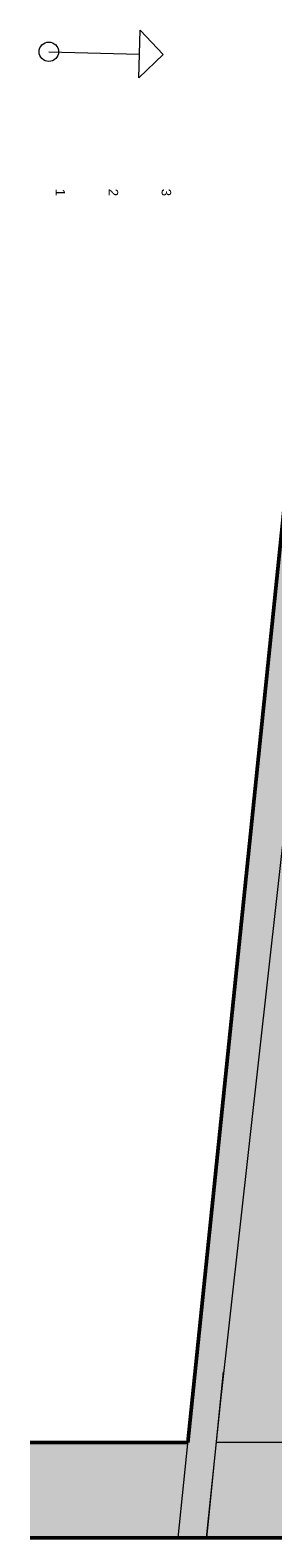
# Model space of a CAD drawing. Header units: millimetres. Extents: x 126830 to 197420, y -10585 to 21156.
# Tile 8 of 100: x 137912 to 139184, y 12915 to 20817. Entities that reach past the tile are written whole.
import ezdxf

# ---------------------------------------------------------------- set-up
doc = ezdxf.new("R2010")
doc.units = ezdxf.units.MM
doc.header["$MEASUREMENT"] = 0
for name, color, linetype in [('2D prvky - obecné', 7, 'Continuous'), ('Interiér - schodiště', 7, 'Continuous'), ('Konstrukce - nosné', 7, 'Continuous'), ('Kresby a obrázky', 7, 'Continuous'), ('Výplně – Řezové', 7, 'Continuous')]:
    doc.layers.add(name, color=color, linetype=linetype)
doc.styles.add('GENEROVANÝ_STYL_1', font='txt')

# ---------------------------------------------------------------- blocks, each defined once
blk = doc.blocks.new('Čára_1_1', base_point=(138010.5, 20703.5))
at = {"layer": 'Kresby a obrázky', "color": 7, "linetype": 'Continuous', "lineweight": 13}
for p, q in [((138482.3, 20566.9), (138488.4, 20816.8)), ((138610.3, 20688.8), (138488.4, 20816.8)), ((138610.3, 20688.8), (138482.3, 20566.9))]:
    blk.add_line(p, q, dxfattribs=at)
at = {"layer": 'Kresby a obrázky', "color": 8, "linetype": 'Continuous', "lineweight": 13}
blk.add_line((138010.5, 20703.5), (138485.3, 20691.8), dxfattribs=at)

msp = doc.modelspace()

# ---------------------------------------------------------------- hatches: boundary and pattern name
at = {"layer": 'Výplně – Řezové', "linetype": 'Continuous', "lineweight": 13}
for points in [[(140164.6, 18957.8), (139319.1, 19045), (138688.8, 12938.3), (139543.4, 12938.3)], [(137912.5, 13415), (137912.5, 12915), (141037.6, 12915), (141037.6, 13415)]]:
    msp.add_hatch(color=254, dxfattribs=at).paths.add_polyline_path(points)

# ---------------------------------------------------------------- linework, layer by layer
at = {"layer": '2D prvky - obecné', "color": 8, "linetype": 'Continuous', "lineweight": 13}
for p, q in [((139511.5, 19036.7), (138909.5, 13635)), ((138776.2, 13785), (138686.4, 12915)), ((138924.2, 13785), (138836.6, 12915)), ((138909.5, 13635), (138835.2, 12915)), ((138909.1, 13635), (138909.5, 13635)), ((139587.4, 13415), (138887, 13415))]:
    msp.add_line(p, q, dxfattribs=at)
at = {"layer": 'Konstrukce - nosné', "color": 7, "linetype": 'Continuous', "lineweight": 50}
for points in [[(139319.1, 19045), (138738, 13415)], [(138738, 13415), (137912.5, 13415)], [(137912.5, 12915), (141037.6, 12915)]]:
    msp.add_lwpolyline(points, dxfattribs=at)
at = {"layer": 'Kresby a obrázky', "color": 8, "linetype": 'Continuous', "lineweight": 13}
msp.add_circle((138010.5, 20703.5), 51, dxfattribs=at)

# ---------------------------------------------------------------- block references
msp.add_blockref('Čára_1_1', (138010.5, 20703.5), dxfattribs=at)

# ---------------------------------------------------------------- texts
at = {"layer": 'Interiér - schodiště', "color": 251, "linetype": 'Continuous', "lineweight": 13, "true_color": 0x6a6a6a, "char_height": 50, "attachment_point": 4, "rotation": 270, "style": 'GENEROVANÝ_STYL_1'}
for s, insert in [('\\A1;{\\pql;\\fArial|b0|i0|c238|p38;1}', (138070.8, 19985.8)), ('\\A1;{\\pql;\\fArial|b0|i0|c238|p38;2}', (138348.6, 19985.8)), ('\\A1;{\\pql;\\fArial|b0|i0|c238|p38;3}', (138625.9, 19985.8))]:
    msp.add_mtext(s, dxfattribs=dict(at, insert=insert))

doc.saveas('drawing.dxf')
